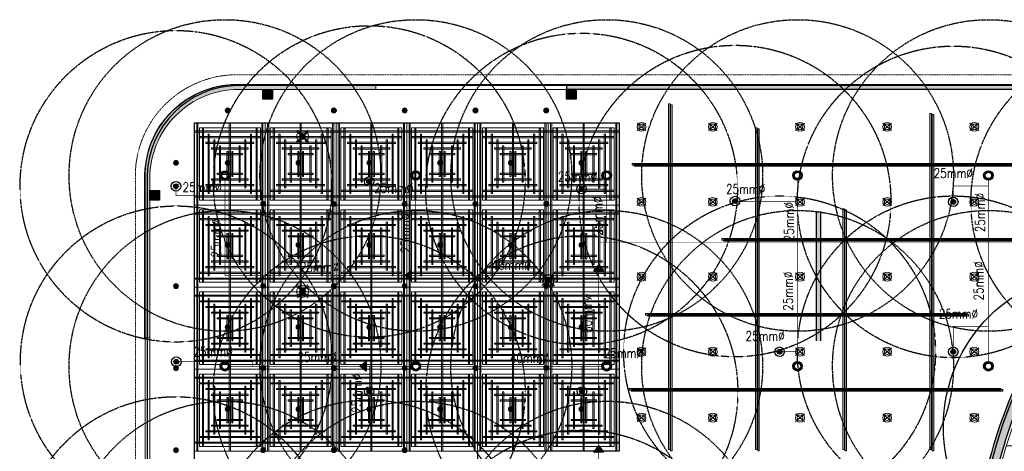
# Model space of a CAD drawing. Header units: millimetres. Extents: x -2073 to 35483, y -49920 to 11085.
# Tile 68 of 70: x -2012 to 13464, y 3209 to 9997. Entities that reach past the tile are written whole.
import ezdxf

# ---------------------------------------------------------------- set-up
doc = ezdxf.new("R2010")
doc.units = ezdxf.units.MM
for name, pattern in [('( Dashed )', [0.75, 0.5, -0.25]), ('DASHED', [19.05, 12.7, -6.35]), ('HIDDEN', [0.375, 0.25, -0.125])]:
    doc.linetypes.add(name, pattern=pattern)
for name, color, linetype in [('0-MSC-MCP', 3, 'Continuous'), ('FIRE-SPKLR-TEXT', 7, 'Continuous'), ('Flooring', 8, 'Continuous')]:
    doc.layers.add(name, color=color, linetype=linetype)
for name, color, linetype, lineweight in [('00 Structural', 2, 'Continuous', 25), ('02 Furniture', 14, 'Continuous', 25), ('02_Elevation 00', 8, 'Continuous', 9), ('08_Hatch', 140, 'Continuous', 9), ('Ceiling', 14, 'Continuous', 9), ('E Celing Lighting', 5, 'DASHED', 5), ('Furniture', 14, 'Continuous', 9), ('Grey', 8, 'Continuous', 9), ('Lighting (Ceiling)', 160, 'Continuous', 15), ('MEP_Lighting (Walls)', 160, 'Continuous', 15)]:
    doc.layers.add(name, color=color, linetype=linetype, lineweight=lineweight)
doc.layers.add('03 Partition', color=7, linetype='Continuous', lineweight=25, true_color=0x2776bb)
for name, color, linetype, true_color in [('FIRE-SPKLR-EQP', 1, 'Continuous', 0xff0000), ('FIRE-SPKLR-EQP-MPA-12SM-C', 2, 'HIDDEN', 0xffff00), ('FIRE-SPKLR-PIPE', 1, 'Continuous', 0xff0000), ('MEPF_Fire Protection - Sprinklers', 1, 'Continuous', 0xff0000), ('RCP LAYOUT', 9, 'Continuous', 0x808080), ('UPRIGHT SPRINKLER EQP', 1, 'Continuous', 0xff0000)]:
    doc.layers.add(name, color=color, linetype=linetype, true_color=true_color)
doc.styles.get("Standard").update_dxf_attribs({"font": 'arial.ttf', "width": 0.8})

# ---------------------------------------------------------------- blocks, each defined once
blk = doc.blocks.new('UPRIGHT SPRINKLER')
at = {"layer": 'FIRE-SPKLR-EQP'}
h = blk.add_hatch(color=256, dxfattribs=at)
h.dxf.hatch_style = 1
h.paths.add_polyline_path([(-76, 0, 1), (74, 0, 1)])
h.paths.add_polyline_path([(50, 0, -1), (-50, 0, -1)], flags=16)
for centre, radius in [((-1, 0), 75), ((0, 0), 50)]:
    blk.add_circle(centre, radius, dxfattribs=at)
at = {"layer": 'FIRE-SPKLR-EQP-MPA-12SM-C', "linetype": 'DASHED'}
blk.add_circle((0, 0), 2450, dxfattribs=at)
blk = doc.blocks.new('SPKLR-EQP-PENDENT-68C')
at = {"layer": 'FIRE-SPKLR-EQP'}
h = blk.add_hatch(color=256, dxfattribs=at)
h.dxf.hatch_style = 1
h.paths.add_polyline_path([(37.5, 0, 1), (-37.5, 0, 1)])
for radius in [75, 37.5]:
    blk.add_circle((0, 0), radius, dxfattribs=at)
at = {"layer": 'FIRE-SPKLR-EQP-MPA-12SM-C'}
blk.add_circle((0, 0), 2450, dxfattribs=at)
blk = doc.blocks.new('SPKLR-EQP-PENDENT-93C')
at = {"layer": 'FIRE-SPKLR-EQP'}
h = blk.add_hatch(color=256, dxfattribs=at)
h.dxf.hatch_style = 1
h.paths.add_polyline_path([(38, 0, 1), (-38, 0, 1)])
blk.add_line((-88, -88), (88, 88), dxfattribs=at)
for radius in [75, 37.5]:
    blk.add_circle((0, 0), radius, dxfattribs=at)
at = {"layer": 'FIRE-SPKLR-EQP-MPA-12SM-C', "linetype": 'ByBlock'}
blk.add_circle((0, 0), 2450, dxfattribs=at)
at = {"layer": 'FIRE-SPKLR-EQP', "insert": (0, -120), "char_height": 50, "attachment_point": 5}
blk.add_mtext_dynamic_manual_height_columns('\\pxqc;{\\Fromans|c0;79%%DC}', width=160.02, gutter_width=3325, heights=[0], dxfattribs=at)
blk = doc.blocks.new('REDUCER1')
at = {"layer": 'MEPF_Fire Protection - Sprinklers'}
h = blk.add_hatch(dxfattribs=at)
h.set_pattern_fill('ANSI31', color=256)
h.set_pattern_definition([(45, (4131.66162, -524.31363), (-0.0883883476, 0.0883883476), [])])
h.paths.add_polyline_path([(-33, -75), (67, 0), (-33, 75)])
blk.add_lwpolyline([(-33, 75), (67, 0), (-33, -75), (-33, 75)], dxfattribs=at)
blk = doc.blocks.new('tsf H external wall')
at = {"layer": '0-MSC-MCP', "ltscale": 0.25, "true_color": 0x808080}
h = blk.add_hatch(color=8, dxfattribs=at)
h.dxf.hatch_style = 1
h.paths.add_polyline_path([(1716442.64, -78125.1), (1716442.64, -78685.26), (1716439.64, -78685.26), (1716439.64, -78125.1)])
at = {"layer": '03 Partition', "color": 8, "ltscale": 0.25, "true_color": 0x808080}
blk.add_line((1716442.64, -78188.42), (1716442.64, -78685.26), dxfattribs=at)
blk.add_lwpolyline([(1716285.81, -77864.05), (1716384.23, -77864.05, -0.432885), (1716442.64, -77923.15), (1716442.64, -78006.87)], format="xyb", dxfattribs=at)
blk.add_lwpolyline([(1716442.64, -78125.1), (1716442.64, -78685.26), (1716439.64, -78685.26), (1716439.64, -78125.1)], close=True, dxfattribs=at)
blk = doc.blocks.new('plnnnn')
at = {"ltscale": 0.25, "true_color": 0x808080}
h = blk.add_hatch(color=8, dxfattribs=at)
h.dxf.hatch_style = 1
edge = h.paths.add_edge_path()
edge.add_line((1723862.99, -77684.45), (1723858.48, -77680.46))
edge.add_arc((1724099.38, -77873.24), 308.54, 141.32998, 165.79345)
edge.add_line((1723800.27, -77797.52), (1723806.46, -77797.52))
edge.add_arc((1724098.25, -77872.74), 301.33, 141.32888, 165.54519, ccw=False)
edge = h.paths.add_edge_path()
edge.add_line((1723883.87, -77652.07), (1723888.37, -77656.08))
edge.add_arc((1724101.74, -77871.96), 303.53, 91.19276, 134.66521, ccw=False)
edge.add_line((1724095.42, -77568.49), (1724095.42, -77562.49))
edge.add_arc((1724101.47, -77871.37), 308.94, 91.12089, 134.77697)
at = {"layer": '0-MSC-MCP', "ltscale": 0.25, "true_color": 0x808080}
h = blk.add_hatch(color=8, dxfattribs=at)
h.dxf.hatch_style = 1
h.paths.add_polyline_path([(1723421.03, -77565.43), (1723421.03, -77562.43), (1723333.21, -77562.43, 0.394212), (1723278.21, -77617.43), (1723278.21, -77719.26), (1723281.21, -77719.26), (1723281.21, -77620.43, -0.414214), (1723336.21, -77565.43)])
at = {"layer": '00 Structural', "color": 8, "ltscale": 0.25, "true_color": 0x808080}
for points in [[(1723858.48, -77680.46), (1723860.75, -77677.62), (1723891.29, -77704.68), (1723887.31, -77709.17), (1723861.42, -77686.23, 0.103018), (1723806.46, -77797.52)], [(1723800.27, -77797.52, -0.107149), (1723858.48, -77680.46)]]:
    blk.add_lwpolyline(points, format="xyb", dxfattribs=at)
at = {"layer": '02_Elevation 00', "color": 8, "ltscale": 0.25, "true_color": 0x808080}
for p, q in [((1723421.03, -77565.43), (1723539.27, -77565.43)), ((1723281.21, -77719.26), (1723281.21, -78113.95))]:
    blk.add_line(p, q, dxfattribs=at)
at = {"layer": '08_Hatch', "color": 8, "ltscale": 0.25, "true_color": 0x808080}
blk.add_lwpolyline([(1723281.21, -77719.26), (1723278.21, -77719.26), (1723278.21, -77617.43, -0.394212), (1723333.21, -77562.43), (1723421.03, -77562.43), (1723421.03, -77565.43), (1723336.21, -77565.43, 0.414214), (1723281.21, -77620.43)], format="xyb", close=True, dxfattribs=at)
at = {"layer": '02 Furniture', "color": 8, "true_color": 0x808080, "rotation": 90}
blk.add_blockref('tsf H external wall', (1645414.16, -1794005.07), dxfattribs=at)
blk = doc.blocks.new('usyer')
at = {"layer": 'Ceiling', "ltscale": 0.25, "true_color": 0x808080}
h = blk.add_hatch(color=8, dxfattribs=at)
h.dxf.hatch_style = 1
h.paths.add_polyline_path([(1722485.41, -78524.44), (1722486.41, -78524.44), (1722486.41, -78738.53), (1722485.41, -78738.53)])
h = blk.add_hatch(color=8, dxfattribs=at)
h.dxf.hatch_style = 1
h.paths.add_polyline_path([(1722701.24, -78524.44), (1722702.24, -78524.44), (1722702.24, -78680.6), (1722701.24, -78680.6)])
h = blk.add_hatch(color=8, dxfattribs=at)
h.dxf.hatch_style = 1
h.paths.add_polyline_path([(1722755.2, -78524.44), (1722756.2, -78524.44), (1722756.2, -78601.08), (1722755.2, -78601.08)])
h = blk.add_hatch(color=8, dxfattribs=at)
h.dxf.hatch_style = 1
h.paths.add_polyline_path([(1722647.28, -78530.36), (1722648.28, -78530.36), (1722648.28, -78738.53), (1722647.28, -78738.53)])
h = blk.add_hatch(color=8, dxfattribs=at)
h.dxf.hatch_style = 1
h.paths.add_polyline_path([(1722809.15, -78537.14), (1722810.15, -78537.14), (1722810.15, -78561.36), (1722809.15, -78561.36)])
h = blk.add_hatch(color=8, dxfattribs=at)
h.dxf.hatch_style = 1
h.paths.add_polyline_path([(1722539.36, -78539.3), (1722540.36, -78539.3), (1722540.36, -78738.53), (1722539.36, -78738.53)])
h = blk.add_hatch(color=8, dxfattribs=at)
h.dxf.hatch_style = 1
h.paths.add_polyline_path([(1722815.9, -78561.36), (1722815.9, -78562.36), (1722462.98, -78562.36), (1722462.98, -78561.36)])
h = blk.add_hatch(color=8, dxfattribs=at)
h.dxf.hatch_style = 1
h.paths.add_polyline_path([(1722809.15, -78565.31), (1722810.15, -78565.31), (1722810.15, -78562.36), (1722809.15, -78562.36)])
h = blk.add_hatch(color=8, dxfattribs=at)
h.dxf.hatch_style = 1
h.paths.add_polyline_path([(1722593.32, -78589.34), (1722594.32, -78589.34), (1722594.32, -78738.53), (1722593.32, -78738.53)])
h = blk.add_hatch(color=8, dxfattribs=at)
h.dxf.hatch_style = 1
h.paths.add_polyline_path([(1722754.59, -78607.78), (1722754.59, -78608.78), (1722518.43, -78608.78), (1722518.43, -78607.78)])
h = blk.add_hatch(color=8, dxfattribs=at)
h.dxf.hatch_style = 1
h.paths.add_polyline_path([(1722669.91, -78654.19), (1722669.91, -78655.19), (1722471.32, -78655.19), (1722471.32, -78654.19)])
h = blk.add_hatch(color=8, dxfattribs=at)
h.dxf.hatch_style = 1
h.paths.add_polyline_path([(1722691.14, -78700.61), (1722691.14, -78701.61), (1722461.08, -78701.61), (1722461.08, -78700.61)])
at = {"layer": 'Ceiling', "color": 8, "ltscale": 0.25, "true_color": 0x808080}
for points in [[(1722485.41, -78524.44), (1722486.41, -78524.44), (1722486.41, -78738.53), (1722485.41, -78738.53)], [(1722701.24, -78524.44), (1722702.24, -78524.44), (1722702.24, -78680.6), (1722701.24, -78680.6)], [(1722755.2, -78524.44), (1722756.2, -78524.44), (1722756.2, -78601.08), (1722755.2, -78601.08)], [(1722647.28, -78530.36), (1722648.28, -78530.36), (1722648.28, -78738.53), (1722647.28, -78738.53)], [(1722809.15, -78537.14), (1722810.15, -78537.14), (1722810.15, -78561.36), (1722809.15, -78561.36)], [(1722539.36, -78539.3), (1722540.36, -78539.3), (1722540.36, -78738.53), (1722539.36, -78738.53)], [(1722815.9, -78561.36), (1722815.9, -78562.36), (1722462.98, -78562.36), (1722462.98, -78561.36)], [(1722809.15, -78565.31), (1722810.15, -78565.31), (1722810.15, -78562.36), (1722809.15, -78562.36)], [(1722593.32, -78589.34), (1722594.32, -78589.34), (1722594.32, -78738.53), (1722593.32, -78738.53)], [(1722754.59, -78607.78), (1722754.59, -78608.78), (1722518.43, -78608.78), (1722518.43, -78607.78)], [(1722669.91, -78654.19), (1722669.91, -78655.19), (1722471.32, -78655.19), (1722471.32, -78654.19)], [(1722691.14, -78700.61), (1722691.14, -78701.61), (1722461.08, -78701.61), (1722461.08, -78700.61)]]:
    blk.add_lwpolyline(points, close=True, dxfattribs=at)
blk = doc.blocks.new('ljbsdinfpn')
at = {"layer": 'Lighting (Ceiling)', "true_color": 0x808080}
h = blk.add_hatch(color=8, dxfattribs=at)
h.dxf.hatch_style = 1
edge = h.paths.add_edge_path()
edge.add_arc((-23157.71, -1088.48), 1.85, 0, 360)
h = blk.add_hatch(color=8, dxfattribs=at)
h.dxf.hatch_style = 1
edge = h.paths.add_edge_path()
edge.add_arc((-23157.71, -1088.48), 1.85, 0, 360)
at = {"layer": 'Lighting (Ceiling)', "color": 8, "true_color": 0x808080, "elevation": 0}
for points in [[(-23160.91, -1084.5), (-23154.51, -1092.46)], [(-23154.51, -1084.5), (-23160.91, -1092.46)], [(-23153.73, -1085.29), (-23161.69, -1091.68)], [(-23153.73, -1091.68), (-23161.69, -1085.29)]]:
    blk.add_lwpolyline(points, dxfattribs=at)
at = {"layer": 'Lighting (Ceiling)', "color": 8, "true_color": 0x808080}
for radius in [3.7, 3.7, 1.85, 1.85]:
    blk.add_circle((-23157.71, -1088.48, 0), radius, dxfattribs=at)
blk = doc.blocks.new('skievubjn')
at = {"layer": 'E Celing Lighting'}
for p in [(1744216.73, -77456.19, 0), (1744368.74, -77545.14, 0), (1744216.73, -77552.05, 0), (1744216.7, -77666.42, 0), (1744216.7, -77774.77, 0), (1744216.73, -77888.99, 0), (1744216.7, -77995.37, 0), (1744391.78, -78007.31, 0), (1744509.77, -78007.31, 0), (1744216.7, -78058.26, 0), (1744506.65, -78104.03, 0)]:
    blk.add_blockref('ljbsdinfpn', p, dxfattribs=at)
blk = doc.blocks.new('kinsegryumj')
at = {"layer": 'MEP_Lighting (Walls)', "color": 8, "true_color": 0x808080}
for p, q in [((1724668.3, -80218.77), (1724673.75, -80223.42)), ((1724673.75, -80218.77), (1724668.3, -80223.42))]:
    blk.add_line(p, q, dxfattribs=at)
for radius in [2.74, 1.71]:
    blk.add_circle((1724671.03, -80221.09), radius, dxfattribs=at)
blk = doc.blocks.new('vbiig4')
at = {"layer": 'E Celing Lighting'}
for p in [(-2202.23, 1682.41), (-2158.14, 1682.41), (-2104.19, 1682.41), (-2050.23, 1682.41), (-1996.27, 1682.41), (-1942.31, 1682.41), (-1890.35, 1682.41), (-2202.23, 1636.03), (-2158.14, 1636.03), (-2104.19, 1636.03), (-2050.23, 1636.03), (-1996.27, 1636.03), (-1942.31, 1636.03), (-1890.35, 1636.03), (-2202.23, 1589.64), (-2158.14, 1589.64), (-2104.19, 1589.64), (-2050.23, 1589.64), (-1996.27, 1589.64), (-1942.31, 1589.64), (-2202.23, 1543.19), (-2158.14, 1543.19), (-2104.19, 1543.19), (-2050.23, 1543.19), (-1996.27, 1543.19), (-2202.23, 1502.33), (-2158.14, 1502.33), (-2104.19, 1502.33), (-2050.23, 1502.33), (-1996.27, 1502.33)]:
    blk.add_blockref('kinsegryumj', p, dxfattribs=at)
blk = doc.blocks.new('steel cols')
at = {"layer": '00 Structural', "ltscale": 0.25, "true_color": 0x808080}
h = blk.add_hatch(color=8, dxfattribs=at)
h.dxf.hatch_style = 1
h.paths.add_polyline_path([(1723381.98, -77443.61), (1723381.98, -77449.61), (1723387.98, -77449.61), (1723387.98, -77443.61)])
at = {"layer": '00 Structural', "color": 8, "ltscale": 0.25, "true_color": 0x808080}
blk.add_lwpolyline([(1723381.98, -77443.61), (1723387.98, -77443.61), (1723387.98, -77449.61), (1723381.98, -77449.61)], close=True, dxfattribs=at)
blk = doc.blocks.new('columns by us')
at = {"layer": '00 Structural', "color": 8, "true_color": 0x808080}
for p in [(-30.76, -121.82), (157.15, -121.82), (-100.76, -184.52)]:
    blk.add_blockref('steel cols', p, dxfattribs=at)
blk = doc.blocks.new('cl')
at = {"layer": 'Lighting (Ceiling)', "true_color": 0x808080}
h = blk.add_hatch(color=8, dxfattribs=at)
h.dxf.hatch_style = 1
h.paths.add_polyline_path([(1.53, 0.03, 1), (-1.53, 0.03, 1)])
h.paths.add_polyline_path([(-0.81, 0.03, -1), (0.81, 0.03, -1)], flags=16)
at = {"layer": 'Lighting (Ceiling)', "color": 8, "true_color": 0x808080}
for p, q in [((-1.53, 0.03), (1.53, 0.03)), ((0, 1.56), (0, -1.5))]:
    blk.add_line(p, q, dxfattribs=at)
for radius in [1.53, 0.806]:
    blk.add_circle((0, 0.03), radius, dxfattribs=at)
blk = doc.blocks.new('iserb jk')
at = {"layer": 'E Celing Lighting'}
for p in [(1717915.97, -79694.02), (1717981.66, -79694.02), (1718025.45, -79694.02), (1718069.24, -79694.02), (1718113.03, -79694.02), (1717883.92, -79726.42), (1717915.97, -79726.42), (1717959.77, -79726.42), (1718003.56, -79726.45), (1718047.35, -79726.45), (1718091.14, -79726.45), (1718134.93, -79726.45), (1717937.87, -79751.89), (1717981.66, -79751.92), (1718025.45, -79751.89), (1718069.24, -79751.92), (1718113.03, -79751.89), (1717915.97, -79777.3), (1717959.77, -79777.3), (1718003.56, -79777.33), (1718047.35, -79777.33), (1718091.14, -79777.33), (1718134.93, -79777.33), (1717883.92, -79802.75), (1717937.87, -79802.72), (1717981.66, -79802.75), (1718025.45, -79802.72), (1718069.24, -79802.75), (1718113.03, -79802.72), (1717915.97, -79828.13), (1717959.77, -79828.13), (1718003.56, -79828.16), (1718047.35, -79828.16), (1718091.14, -79828.16), (1718134.93, -79828.16), (1717883.92, -79853.54), (1717937.87, -79853.51), (1717981.66, -79853.54), (1718025.45, -79853.51), (1718069.24, -79853.54), (1718113.03, -79853.51), (1717915.97, -79878.92), (1717959.77, -79878.92), (1718003.56, -79878.95), (1718047.35, -79878.95), (1718091.14, -79878.95), (1718134.93, -79878.95), (1717883.92, -79904.36), (1717937.87, -79904.33), (1717981.66, -79904.36), (1718025.45, -79904.36), (1718113.02, -79925.06), (1718156.81, -79925.06), (1717915.97, -79929.74), (1717959.77, -79929.74), (1718003.56, -79929.77), (1718047.35, -79929.77), (1718083.92, -79933.84), (1717883.92, -79955.24), (1717937.86, -79955.19), (1717981.66, -79955.21), (1718025.45, -79955.21), (1718075.19, -79955.19), (1717915.97, -79980.6), (1717959.76, -79980.6), (1718003.56, -79980.63), (1718047.35, -79980.63), (1717929.58, -80006.01), (1717981.66, -80006.04), (1718025.45, -80006.04), (1718075.19, -80006.01), (1717959.76, -80031.42), (1718003.56, -80031.45), (1718047.35, -80031.45), (1717929.58, -80056.83), (1717981.66, -80056.86), (1718025.45, -80056.86), (1718075.19, -80056.83), (1717915.97, -80082.24), (1717959.76, -80082.24), (1718003.56, -80082.27), (1718047.35, -80082.27), (1717883.92, -80107.65), (1717937.86, -80107.65), (1717981.66, -80107.68), (1718025.45, -80107.68), (1718075.19, -80107.65), (1718083.92, -80125.84), (1717915.97, -80133.07), (1717959.76, -80133.07), (1718003.56, -80133.1), (1718047.35, -80133.1), (1718113.03, -80134.63), (1718156.82, -80134.63), (1718200.61, -80134.63), (1718244.4, -80134.63), (1718302.48, -80134.63), (1717883.92, -80158.48), (1717937.87, -80158.48), (1717981.66, -80158.51), (1718025.45, -80158.51), (1717915.97, -80183.89), (1717959.77, -80183.89), (1718003.56, -80183.92), (1718047.35, -80183.89), (1718091.14, -80183.89), (1718134.93, -80183.92), (1718178.72, -80183.89), (1718222.51, -80183.92), (1718266.3, -80183.92), (1717883.92, -80209.3), (1717937.87, -80209.3), (1717981.66, -80209.3), (1718025.45, -80209.27), (1718069.24, -80209.27), (1718113.03, -80209.3), (1718156.82, -80209.3), (1718200.61, -80209.3), (1718244.4, -80209.3), (1718302.48, -80209.27), (1717915.97, -80234.68), (1717959.76, -80234.68), (1718003.56, -80234.71), (1718047.35, -80234.68), (1718091.14, -80234.68), (1718134.93, -80234.71), (1718178.72, -80234.68), (1718222.51, -80234.71), (1718266.3, -80234.71), (1717883.92, -80260.12), (1717937.87, -80260.12), (1717981.66, -80260.12), (1718025.45, -80260.09), (1718069.24, -80260.09), (1718113.03, -80260.12), (1718156.82, -80260.12), (1718200.61, -80260.12), (1718244.4, -80260.12), (1718302.48, -80260.09), (1717915.97, -80285.51), (1717959.76, -80285.51), (1718003.56, -80285.54), (1718047.35, -80285.51), (1718091.14, -80285.51), (1718134.93, -80285.54), (1718178.72, -80285.51), (1718222.51, -80285.54), (1718266.3, -80285.54), (1717923.92, -80310.95), (1717981.66, -80310.95), (1718025.45, -80310.92), (1718069.24, -80310.92), (1718113.03, -80310.95), (1718156.82, -80310.95), (1718200.61, -80310.95), (1718244.4, -80310.95), (1718302.48, -80310.92), (1717959.76, -80336.33), (1718003.56, -80336.36), (1718047.35, -80336.33), (1718091.14, -80336.33), (1718134.93, -80336.36), (1718178.72, -80336.33), (1718222.51, -80336.36), (1718266.3, -80336.36), (1717923.92, -80366.64), (1717981.66, -80366.64), (1718025.45, -80366.64), (1718069.24, -80366.64), (1718113.03, -80366.64), (1718156.82, -80366.64), (1718200.61, -80366.64), (1718244.4, -80366.64), (1718302.48, -80366.61)]:
    blk.add_blockref('cl', p, dxfattribs=at)
at = {"layer": 'E Celing Lighting', "xscale": -1}
for p in [(1718110.72, -79976.42), (1718159.23, -79976.42), (1718110.72, -80029.81), (1718159.23, -80029.81), (1718110.72, -80083.21), (1718159.23, -80083.21), (1718207.75, -80083.21), (1718256.26, -80083.21)]:
    blk.add_blockref('cl', p, dxfattribs=at)
blk = doc.blocks.new('ceiling inst 2')
at = {"color": 8, "lineweight": 0, "ltscale": 0.25, "true_color": 0x808080}
for points in [[(1722740.06, -79108.62), (1722783.85, -79108.62), (1722783.85, -79057.79), (1722740.06, -79057.79)], [(1722743.06, -79105.62), (1722780.85, -79105.62), (1722780.85, -79060.79), (1722743.06, -79060.79)]]:
    blk.add_lwpolyline(points, close=True, dxfattribs=at)
at = {"layer": 'Ceiling', "color": 8, "lineweight": 0, "ltscale": 0.25, "true_color": 0x808080}
for points in [[(1722741.47, -79108.62), (1722742.17, -79108.62), (1722742.17, -79057.79), (1722741.47, -79057.79)], [(1722744.99, -79105.1), (1722745.69, -79105.1), (1722745.69, -79061.31), (1722744.99, -79061.31)], [(1722761.6, -79108.62), (1722762.31, -79108.62), (1722762.31, -79057.79), (1722761.6, -79057.79)], [(1722778.22, -79105.1), (1722778.93, -79105.1), (1722778.93, -79061.31), (1722778.22, -79061.31)], [(1722782.44, -79108.62), (1722781.74, -79108.62), (1722781.74, -79057.79), (1722782.44, -79057.79)], [(1722783.85, -79063.42), (1722740.06, -79063.42), (1722740.06, -79062.72), (1722783.85, -79062.72)], [(1722780.33, -79066.24), (1722780.33, -79066.94), (1722743.58, -79066.94), (1722743.58, -79066.24)], [(1722748.5, -79101.58), (1722749.21, -79101.58), (1722749.21, -79064.83), (1722748.5, -79064.83)], [(1722774.7, -79101.58), (1722775.41, -79101.58), (1722775.41, -79064.83), (1722774.7, -79064.83)], [(1722776.82, -79069.76), (1722776.82, -79070.46), (1722747.1, -79070.46), (1722747.1, -79069.76)], [(1722773.3, -79073.27), (1722773.3, -79073.98), (1722750.62, -79073.98), (1722750.62, -79073.27)], [(1722752.02, -79098.06), (1722752.73, -79098.06), (1722752.73, -79068.35), (1722752.02, -79068.35)], [(1722756.25, -79094.54), (1722755.54, -79094.54), (1722755.54, -79071.87), (1722756.25, -79071.87)], [(1722767.67, -79094.54), (1722768.37, -79094.54), (1722768.37, -79071.87), (1722767.67, -79071.87)], [(1722771.19, -79098.06), (1722771.89, -79098.06), (1722771.89, -79068.35), (1722771.19, -79068.35)], [(1722769.78, -79076.79), (1722769.78, -79077.5), (1722754.14, -79077.5), (1722754.14, -79076.79)], [(1722760.82, -79091.03), (1722760.12, -79091.03), (1722760.12, -79075.38), (1722760.82, -79075.38)], [(1722763.09, -79091.03), (1722763.8, -79091.03), (1722763.8, -79075.38), (1722763.09, -79075.38)], [(1722769.78, -79089.62), (1722769.78, -79088.91), (1722754.14, -79088.91), (1722754.14, -79089.62)], [(1722776.81, -79096.65), (1722776.81, -79095.95), (1722747.1, -79095.95), (1722747.1, -79096.65)], [(1722773.3, -79093.14), (1722773.3, -79092.43), (1722750.62, -79092.43), (1722750.62, -79093.14)], [(1722783.85, -79102.99), (1722740.06, -79102.99), (1722740.06, -79103.69), (1722783.85, -79103.69)], [(1722780.33, -79100.17), (1722780.33, -79099.47), (1722743.58, -79099.47), (1722743.58, -79100.17)]]:
    blk.add_lwpolyline(points, close=True, dxfattribs=at)
blk = doc.blocks.new('grid 2')
at = {"color": 8, "ltscale": 0.25, "true_color": 0x808080}
blk.add_lwpolyline([(1721746.24, -78535.54), (1721746.24, -78738.84), (1721658.66, -78738.84), (1721658.66, -78992.95), (1721877.62, -78992.95), (1721877.62, -79196.24), (1721527.29, -79196.24), (1721527.29, -79145.42), (1721483.5, -79145.42), (1721483.5, -78942.13), (1721527.29, -78942.13), (1721527.29, -78789.66), (1721483.5, -78789.66), (1721483.5, -78535.54)], close=True, dxfattribs=at)
at = {"layer": 'Ceiling', "color": 8, "ltscale": 0.25, "true_color": 0x808080}
for points in [[(1722271.4, -78518.5, 0.189964), (1722066.05, -78604.42), (1722091.68, -78627.12), (1722063.28, -78659.18), (1722037.39, -78636.24, 0.103018), (1721982.44, -78747.53), (1721984.19, -78747.53), (1721984.23, -78783.55), (1722271.4, -78783.55)], [(1721984.21, -78759.55), (1721984.22, -78747.53), (1721982.44, -78747.53, -0.010219), (1721985.8, -78735.55), (1722007.4, -78735.55), (1722007.4, -78759.55)]]:
    blk.add_lwpolyline(points, format="xyb", close=True, dxfattribs=at)
at = {"layer": 'Flooring', "color": 8, "ltscale": 0.25, "true_color": 0x808080}
blk.add_lwpolyline([(1721906.16, -78870.12, -0.943473), (1721833.91, -78865.91), (1721778.56, -78865.54), (1721778.56, -78747.53), (1721976.22, -78747.52, -0.340693), (1722275.42, -78512.44), (1721509.19, -78512.44, 0.394212), (1721454.19, -78567.44), (1721454.19, -78812.39, -1.031559), (1721454.19, -78919.4), (1721454.19, -79157.98), (1721499.19, -79157.98), (1721499.19, -79214.98), (1721906.18, -79214.98), (1721906.16, -78870.06)], format="xyb", dxfattribs=at)
at = {"color": 8, "true_color": 0x808080, "xscale": -1}
for p in [(3444267.35, 522.25), (3444354.93, 522.25), (3444442.51, 522.25), (3444267.35, 420.6), (3444354.93, 420.6), (3444442.51, 420.6)]:
    blk.add_blockref('ceiling inst 2', p, dxfattribs=at)
at = {"color": 8, "true_color": 0x808080}
for p in [(-1212.77, 522.25), (-1125.19, 522.25), (-1037.61, 522.25), (-1212.77, 420.6), (-1125.19, 420.6), (-1037.61, 420.6)]:
    blk.add_blockref('ceiling inst 2', p, dxfattribs=at)
at = {"color": 8, "true_color": 0x808080, "rotation": 180}
for p in [(3444267.35, -157694.98), (3444354.93, -157694.98), (3444442.51, -157694.98), (3444267.35, -157796.63), (3444354.93, -157796.63), (3444442.51, -157796.63)]:
    blk.add_blockref('ceiling inst 2', p, dxfattribs=at)
at = {"color": 8, "true_color": 0x808080, "xscale": -1, "rotation": 180}
for p in [(-1212.77, -157694.98), (-1125.19, -157694.98), (-1037.61, -157694.98), (-1212.77, -157796.63), (-1125.19, -157796.63), (-1037.61, -157796.63)]:
    blk.add_blockref('ceiling inst 2', p, dxfattribs=at)
at = {"layer": 'Ceiling', "color": 8, "true_color": 0x808080}
blk.add_blockref('usyer', (-707.35, 0), dxfattribs=at)
blk = doc.blocks.new('IRISH HOUSE-RCP LAYOUT')
at = {"layer": '02 Furniture', "ltscale": 0.25, "true_color": 0x808080, "transparency": 33554687}
h = blk.add_hatch(color=8, dxfattribs=at)
h.dxf.hatch_style = 1
h.paths.add_polyline_path([(10507, 4944), (10583, 4944), (10583, 6980), (10507, 6980)])
at = {"layer": '02 Furniture', "color": 8, "ltscale": 0.25, "true_color": 0x808080}
for p, q in [((10507, 6980), (10507, 4944)), ((10583, 4944), (10583, 6980))]:
    blk.add_line(p, q, dxfattribs=at)
at = {"layer": 'Furniture', "color": 8, "ltscale": 0.25, "true_color": 0x808080}
blk.add_lwpolyline([(20817, 8978), (1459, 8978, 0.414152), (-42, 7586), (-42, 944, 0.95654), (-42, -944), (-42, -7417), (-195, -7417), (-195, -9019), (1106, -9019), (1106, -8867), (11438, -8867)], format="xyb", dxfattribs=at)
at = {"layer": 'Grey', "color": 8, "linetype": '( Dashed )', "ltscale": 0.2, "true_color": 0x808080}
blk.add_lwpolyline([(20817, 8978), (20817, 9130), (1462, 9130, 0.414155), (-194, 7589), (-194, 1080, 0.836103), (-194, -1080), (-195, -7264), (-347, -7264), (-347, -9172), (1258, -9172), (1258, -9019), (11438, -9019), (11438, -8867)], format="xyb", dxfattribs=at)
at = {"xscale": 25.4, "yscale": 25.4, "zscale": 25.4}
blk.add_blockref('grid 2', (-43724945, 2003176), dxfattribs=at)
at = {"layer": '00 Structural', "color": 8, "true_color": 0x808080, "xscale": 25.4, "yscale": 25.4, "zscale": 25.4}
blk.add_blockref('columns by us', (-43771309, 1979063), dxfattribs=at)
at = {"layer": 'Ceiling', "color": 8, "true_color": 0x808080, "xscale": 25.4, "yscale": 25.4, "zscale": 25.4}
blk.add_blockref('usyer', (-43742945, 2003194), dxfattribs=at)
at = {"layer": 'E Celing Lighting', "color": 8, "true_color": 0x808080, "xscale": 25.4, "yscale": 25.4, "zscale": 25.4}
for name, p in [('iserb jk', (-43633807, 2032797)), ('vbiig4', (-43742945, 2003194)), ('skievubjn', (-43712465, 2003194))]:
    blk.add_blockref(name, p, dxfattribs=at)
at = {"layer": 'Grey', "color": 8, "true_color": 0x808080, "xscale": 25.4, "yscale": 25.4, "zscale": 25.4}
blk.add_blockref('plnnnn', (-43771309, 1979063), dxfattribs=at)

msp = doc.modelspace()

# ---------------------------------------------------------------- linework, layer by layer
at = {"layer": 'FIRE-SPKLR-PIPE', "const_width": 10}
for points in [[(1214, 7471.7), (1214, 5971.7), (7088.8, 5971.7)], [(4214, 7471.7), (4214, 5971.7)], [(7214, 7471.7), (7214, 6492.8)], [(10214, 7471.7), (10214, 4621.7)], [(13214, 7471.7), (13214, 4621.7)], [(444.4, 7377.1), (444.4, 7227.1), (1214, 7227.1)], [(3481.6, 7377.1), (3481.6, 7227.1), (4214, 7227.1)], [(6819.9, 7334.5), (7214, 7334.5)], [(12661.6, 7131.5), (12661.6, 7381.5), (13214, 7381.5)], [(9231, 7133), (10214, 7133)], [(12661.6, 4775), (12661.6, 5175), (13214, 5175)], [(9932.1, 4775), (10214, 4775)], [(450, 4618), (1650, 4618), (1650, 4546.5)], [(1289, 4546.7), (4165, 4545.6)], [(3482.1, 4148.3), (3482.3, 4545.9)], [(4265, 4545.6), (7088.8, 4544.6)], [(6825, 4148.3), (6825.1, 4544.7)], [(7139, 4544.6), (7088.8, 4544.6)]]:
    msp.add_lwpolyline(points, dxfattribs=at)
at = {"layer": 'FIRE-SPKLR-PIPE'}
msp.add_lwpolyline([(7088.8, 280.7, 10, 10, 0), (7088.8, 6492.8, 10, 10, 0), (19635, 6492.8, 0, 0, 0)], format="xyseb", dxfattribs=at)

# ---------------------------------------------------------------- block references
for p, rotation in [((4108.9, 5971.7), 180), ((7088.8, 6077), 90), ((3402.2, 4545.9), 180), ((7088.8, 3229.6), 90)]:
    msp.add_blockref('REDUCER1', p, dxfattribs=dict(rotation=rotation))
at = {"layer": 'FIRE-SPKLR-EQP'}
for name, p in [('SPKLR-EQP-PENDENT-68C', (444.4, 7377.1)), ('SPKLR-EQP-PENDENT-68C', (3481.6, 7452.1)), ('SPKLR-EQP-PENDENT-68C', (6819.9, 7334.5)), ('SPKLR-EQP-PENDENT-68C', (9231, 7144.5)), ('SPKLR-EQP-PENDENT-68C', (12661.6, 7131.5)), ('SPKLR-EQP-PENDENT-68C', (15389.9, 7131.5)), ('SPKLR-EQP-PENDENT-68C', (9932.1, 4775)), ('SPKLR-EQP-PENDENT-68C', (12661.6, 4775)), ('SPKLR-EQP-PENDENT-68C', (450, 4618)), ('SPKLR-EQP-PENDENT-68C', (3482.1, 4148.3)), ('SPKLR-EQP-PENDENT-68C', (6825, 4148.3)), ('SPKLR-EQP-PENDENT-93C', (14957.7, 3597.3)), ('SPKLR-EQP-PENDENT-68C', (438.3, 1617.6)), ('SPKLR-EQP-PENDENT-68C', (3482.3, 1566.1)), ('SPKLR-EQP-PENDENT-68C', (6819.9, 1094.6))]:
    msp.add_blockref(name, p, dxfattribs=at)
at = {"layer": 'RCP LAYOUT'}
msp.add_blockref('IRISH HOUSE-RCP LAYOUT', (0, 0), dxfattribs=at)
at = {"layer": 'UPRIGHT SPRINKLER EQP'}
for p in [(1215, 7546.9), (4215, 7546.9), (7215, 7546.9), (10215, 7546.9), (13215, 7546.9), (1215, 4546.9), (4215, 4546.9), (7215, 4546.9), (10215, 4546.9), (13215, 4546.9), (1215, 1546.9), (4215, 1546.9), (7215, 1546.9)]:
    msp.add_blockref('UPRIGHT SPRINKLER', p, dxfattribs=at)

# ---------------------------------------------------------------- texts
at = {"layer": 'FIRE-SPKLR-TEXT', "char_height": 150, "attachment_point": 5}
for s, insert in [('\\pxqc;{\\Fromans|c0;25mm%%C}', (6756, 7528.8)), ('\\pxqc;{\\Fromans|c0;25mm%%C}', (12661.6, 7583.4)), ('\\pxqc;{\\Fromans|c0;25mm%%C}', (856.1, 7362.5)), ('\\pxqc;{\\Fromans|c0;25mm%%C}', (3867.7, 7351)), ('\\pxqc;{\\Fromans|c0;25mm%%C}', (9399.1, 7334.5)), ('\\pxqc;{\\Fromans|c0;40mm%%C}', (5713.6, 6137.7)), ('\\pxqc;{\\Fromans|c0;25mm%%C}', (2700.7, 6105)), ('\\pxqc;{\\Fromans|c0;25mm%%C}', (12743.8, 5370.3)), ('\\pxqc;{\\Fromans|c0;25mm%%C}', (9705.4, 5022.6)), ('\\pxqc;{\\Fromans|c0;25mm%%C}', (1026.9, 4776.2)), ('\\pxqc;{\\Fromans|c0;25mm%%C}', (7477.4, 4751.8)), ('\\pxqc;{\\Fromans|c0;25mm%%C}', (2661.6, 4693)), ('\\pxqc;{\\Fromans|c0;40mm%%C}', (6000.8, 4676))]:
    msp.add_mtext_dynamic_manual_height_columns(s, width=1000, gutter_width=15540.7, heights=[500], dxfattribs=dict(at, insert=insert))
at = {"layer": 'FIRE-SPKLR-TEXT', "char_height": 150, "attachment_point": 5, "rotation": 90}
for s, insert in [('\\pxqc;{\\Fromans|c0;25mm%%C}', (7071.3, 6908.1)), ('\\pxqc;{\\Fromans|c0;25mm%%C}', (13083, 6962.7)), ('\\pxqc;{\\Fromans|c0;25mm%%C}', (10081.1, 6820)), ('\\pxqc;{\\Fromans|c0;25mm%%C}', (4053.1, 6636.3)), ('\\pxqc;{\\Fromans|c0;25mm%%C}', (1072.3, 6567.5)), ('\\pxqc;{\\Fromans|c0;25mm%%C}', (13059.8, 5890.1)), ('\\pxqc;{\\Fromans|c0;25mm%%C}', (10066.2, 5727.4)), ('\\pxqc;{\\Fromans|c0;80mm%%C}', (6903.5, 5379.8)), ('\\pxqc;{\\Fromans|c0;25mm%%C}', (3284.2, 4121.2))]:
    msp.add_mtext_dynamic_manual_height_columns(s, width=1000, gutter_width=15540.7, heights=[500], dxfattribs=dict(at, insert=insert))

doc.saveas('drawing.dxf')
